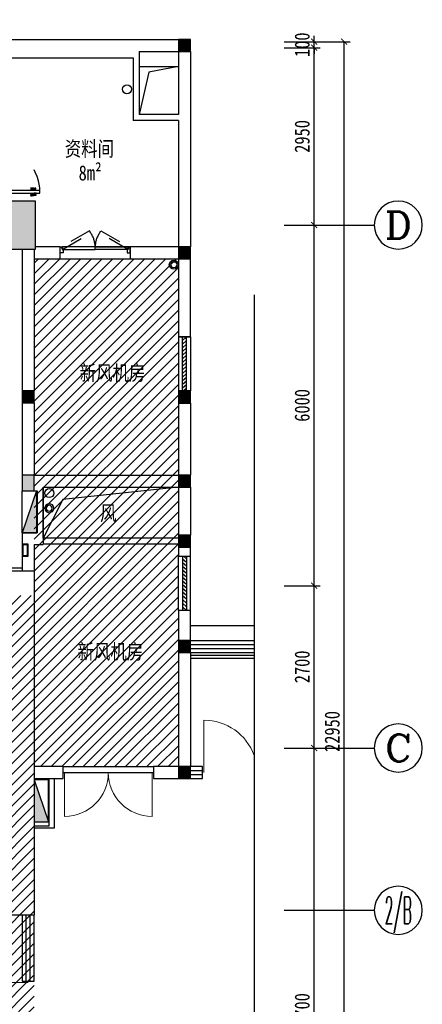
# Model space of a CAD drawing. Header units: millimetres. Extents: x -539149 to -534375, y 505028 to 505469.
# Tile 46 of 135: x -536948 to -536881, y 505205 to 505369. Entities that reach past the tile are written whole.
import ezdxf
from ezdxf.enums import TextEntityAlignment as Align

# ---------------------------------------------------------------- set-up
doc = ezdxf.new("R2010")
doc.units = ezdxf.units.MM
doc.header["$LTSCALE"] = 10
doc.linetypes.add('ACAD_ISO03W100', pattern=[30, 12, -18])
doc.layers.get('Defpoints').update_dxf_attribs({"color": 8})
for name, color, linetype in [('-排水立管', 41, 'Continuous'), ('-消火栓', 242, 'Continuous'), ('-给水立管', 221, 'Continuous'), ('-雨水立管', 113, 'Continuous'), ('1-风洞', 21, 'Continuous'), ('A-建筑-原墙体', 2, 'Continuous'), ('A-建筑-柱子、剪力墙', 251, 'Continuous'), ('A-建筑-楼梯', 9, 'Continuous'), ('A-建筑-窗户', 4, 'Continuous'), ('A-建筑-轴号', 3, 'Continuous'), ('AXIS_TEXT', 50, 'Continuous'), ('B-平面-到顶装饰造型线', 6, 'Continuous'), ('B-平面-完成面造型线', 6, 'Continuous'), ('B-平面-尺寸', 8, 'Continuous'), ('B-平面-门', 4, 'Continuous'), ('B-平面-门洞线', 8, 'Continuous'), ('E-填充', 251, 'Continuous'), ('E-文本', 7, 'Continuous'), ('LVTRY', 8, 'Continuous'), ('Q-立面-填充', 251, 'Continuous'), ('WINDOW', 12, 'Continuous'), ('wm', 7, 'Continuous'), ('水管', 8, 'Continuous'), ('防护栏杆', 3, 'Continuous')]:
    doc.layers.add(name, color=color, linetype=linetype)
doc.styles.add('_TCH_AXIS', font='COMPLEX', dxfattribs={"bigfont": 'GBCBIG'})
doc.styles.add('CCD_DIM', font='txt', dxfattribs={"width": 0.8})
doc.styles.add('COMPLEX', font='COMPLEX')
doc.styles.add('宋体', font='txt', dxfattribs={"width": 1.1})
doc.dimstyles.new('1-1', dxfattribs={"dimscale": 0, "dimtxt": 2.5, "dimasz": 1, "dimexe": 1, "dimexo": 1, "dimgap": 0.75, "dimtad": 1, "dimdec": 0, "dimrnd": 0.005, "dimzin": 0, "dimdsep": 46, "dimtxsty": 'CCD_DIM', "dimblk": 'ARCHTICK', "dimcen": 0.13, "dimclrd": 44, "dimclre": 44, "dimclrt": 50, "dimadec": 0, "dimazin": 0, "dimtfac": 1, "dimtdec": 0, "dimtix": 1, "dimtmove": 2, "dimatfit": 3, "dimldrblk": 'HBA_Leader_Dot', "dimfxl": 5, "dimfxlon": 1, "dimtvp": 1, "dimtolj": 1, "dimtzin": 0, "dimarcsym": 0})

# ---------------------------------------------------------------- blocks, each defined once
blk = doc.blocks.new('YL')
at = {"layer": '水管'}
for radius in [75, 50]:
    blk.add_circle((0, 0), radius, dxfattribs=at)
blk = doc.blocks.new('WL')
at = {"layer": '-排水立管'}
for radius in [75, 50]:
    blk.add_circle((0, 0), radius, dxfattribs=at)
blk = doc.blocks.new('$TwtSys$00000434')
for p, q in [((-0.5, 0.5), (-0.5, -0.5)), ((-0.5, -0.5), (0.5, 0.5)), ((0.5, 0.5), (-0.5, 0.5)), ((0.5, -0.5), (0.5, 0.5)), ((-0.5, -0.5), (0.5, -0.5))]:
    blk.add_line(p, q)
blk.add_solid([(0.5, -0.5), (0.5, 0.5), (-0.5, -0.5)])
blk = doc.blocks.new('_ArchTick')
at = {"color": 0, "linetype": 'ByBlock', "const_width": 0.15}
blk.add_lwpolyline([(-0.5, -0.5), (0.5, 0.5)], dxfattribs=at)
blk = doc.blocks.new('HBA_Leader_Dot')
at = {"color": 0, "linetype": 'ByBlock'}
blk.add_line((-5, 0), (-10, 0), dxfattribs=at)
at = {"color": 0, "linetype": 'ByBlock', "const_width": 5}
blk.add_lwpolyline([(-2.5, 0, 1), (2.5, 0, 1)], format="xyb", close=True, dxfattribs=at)
blk = doc.blocks.new('*D71')
at = {"layer": 'B-平面-尺寸', "color": 44, "lineweight": -2, "ltscale": 0.01, "transparency": 16777216}
for p, q in [((-536898.75, 505365.2), (-536898.75, 505366.2)), ((-536903.75, 505365.2), (-536897.75, 505365.2)), ((-536903.75, 505364.2), (-536897.75, 505364.2)), ((-536898.75, 505364.2), (-536898.75, 505365.2)), ((-536898.75, 505364.2), (-536898.75, 505363.2))]:
    blk.add_line(p, q, dxfattribs=at)
at = {"layer": 'Defpoints', "color": 0, "ltscale": 0.01, "transparency": 16777216}
for p in [(-536908.75, 505365.2), (-536908.75, 505364.2), (-536898.75, 505365.2)]:
    blk.add_point(p, dxfattribs=at)
at = {"layer": 'B-平面-尺寸', "color": 44, "lineweight": -2, "ltscale": 0.01, "transparency": 16777216}
for p, rotation in [((-536898.75, 505365.2), 270), ((-536898.75, 505364.2), 90)]:
    blk.add_blockref('_ArchTick', p, dxfattribs=dict(at, rotation=rotation))
at = {"layer": 'B-平面-尺寸', "color": 50, "ltscale": 0.01, "transparency": 16777216, "insert": (-536900.75, 505364.7), "char_height": 2.5, "attachment_point": 5, "rotation": 90, "style": 'CCD_DIM'}
blk.add_mtext('\\A1;100', dxfattribs=at)
blk = doc.blocks.new('sdtst')
at = {"layer": 'B-平面-门', "color": 8}
for p, q in [((862, -131), (873, -131)), ((987, -131), (976, -131)), ((862, -214), (862, -198)), ((873, -214), (862, -214)), ((873, -214), (873, -198)), ((885, -198), (885, -214)), ((890, -198), (886, -198)), ((890, -214), (886, -214)), ((890, -197), (890, -215)), ((892, -196), (891, -196)), ((891, -216), (892, -216)), ((893, -190), (893, -222)), ((895, -188), (902, -188)), ((902, -224), (895, -224)), ((902, -224), (902, -188)), ((954, -188), (947, -188)), ((947, -224), (947, -188)), ((947, -224), (954, -224)), ((956, -190), (956, -222)), ((958, -196), (958, -196)), ((958, -216), (958, -216)), ((959, -197), (959, -215)), ((959, -198), (964, -198)), ((959, -214), (964, -214)), ((964, -198), (964, -214)), ((976, -214), (976, -198)), ((976, -214), (987, -214)), ((987, -214), (987, -198))]:
    blk.add_line(p, q, dxfattribs=at)
for points in [[(862, -133, 0.28759), (860, -137, -0.060586), (861, -144, 0.212877), (862, -145)], [(873, -133, -0.28759), (875, -137, 0.060586), (874, -144, -0.212877), (874, -145)], [(976, -133, 0.28759), (974, -137, -0.060586), (975, -144, 0.212877), (976, -145)], [(987, -133, -0.28759), (989, -137, 0.060586), (988, -144, -0.212877), (988, -145)], [(885, -198, -0.34884), (884, -200), (873, -200)], [(885, -213, 0.311671), (884, -211), (873, -211)], [(964, -198, 0.34884), (966, -200), (976, -200)], [(964, -213, -0.311671), (966, -211), (976, -211)]]:
    blk.add_lwpolyline(points, format="xyb", dxfattribs=at)
for centre, radius, start, end in [((1143, -153), 282, 175.4225, 185.8484), ((592, -153), 282, 354.1516, 4.5775), ((1257, -153), 282, 175.4225, 185.8484), ((706, -153), 282, 354.1516, 4.5775), ((846, -189), 17.8, 331.9616, 23.8225), ((809, -188), 54.2, 349.8433, 6.2557), ((889, -189), 17.8, 156.1775, 208.0384), ((926, -188), 54.2, 173.7443, 190.1567), ((220, -162), 654, 356.8799, 356.8872), ((886, -198), 0.201, 90, 180), ((886, -214), 0.201, 180, 270), ((891, -197), 1.01, 90, 180), ((891, -215), 1.01, 180, 270), ((892, -194), 1.61, 270, 0), ((892, -217), 1.61, 0, 90), ((895, -190), 2.01, 90, 180), ((895, -222), 2.01, 180, 270), ((954, -190), 2.01, 0, 90), ((954, -222), 2.01, 270, 0), ((958, -194), 1.61, 180, 270), ((958, -217), 1.61, 90, 180), ((958, -197), 1.01, 0, 90), ((958, -215), 1.01, 270, 0), ((964, -198), 0.201, 0, 90), ((964, -214), 0.201, 270, 0), ((923, -188), 54.2, 349.8433, 6.2557), ((961, -189), 17.8, 331.9616, 23.8225), ((1630, -162), 654, 183.1128, 183.1201), ((1003, -189), 17.8, 156.1775, 208.0384), ((1041, -188), 54.2, 173.7443, 190.1567)]:
    blk.add_arc(centre, radius, start, end, dxfattribs=at)
blk = doc.blocks.new('*E73')
at = {"layer": 'B-平面-到顶装饰造型线', "color": 6}
for points in [[(0, 36), (-45, 36), (-45, 41), (-50, 41), (-50, 51), (-40, 51), (-40, 151), (-50, 151), (-50, 161), (-45, 161), (-45, 166), (10, 166), (10, 81), (0, 81)], [(820, 36), (865, 36), (865, 41), (870, 41), (870, 51), (860, 51), (860, 151), (870, 151), (870, 161), (865, 161), (865, 166), (810, 166), (810, 81), (820, 81)]]:
    blk.add_lwpolyline(points, close=True, dxfattribs=at)
at = {"layer": 'B-平面-门', "color": 4}
blk.add_lwpolyline([(0, -784), (45, -784), (45, 36), (0, 36)], close=True, dxfattribs=at)
at = {"layer": 'B-平面-门', "color": 8, "linetype": 'ACAD_ISO03W100', "ltscale": 3}
blk.add_arc((1, 33), 819, 273.0785, 0.1536, dxfattribs=at)
at = {"layer": 'B-平面-门洞线', "color": 8}
for p, q in [((10, 166), (810, 166)), ((0, 36), (820, 36))]:
    blk.add_line(p, q, dxfattribs=at)
at = {"layer": 'B-平面-门'}
blk.add_blockref('sdtst', (-902, -500), dxfattribs=at)
blk = doc.blocks.new('_FZH')
at = {"layer": 'A-建筑-原墙体'}
blk.add_lwpolyline([(-0.5, -0.5), (0.5, -0.5), (0.5, 0.5), (-0.5, 0.5)], close=True, dxfattribs=at)
at = {"layer": 'A-建筑-柱子、剪力墙'}
blk.add_solid([(-0.5, -0.5), (0.5, -0.5), (-0.5, 0.5), (0.5, 0.5)], dxfattribs=at)
blk = doc.blocks.new('_AXISO')
blk.add_circle((0, 0), 0.5)
at = {"layer": 'AXIS_TEXT', "style": 'COMPLEX', "width": 1.041667}
blk.add_attdef('A', text='', height=0.56, dxfattribs=at).set_placement((-0.25, -0.28), (0.25, -0.28), align=Align.FIT)

msp = doc.modelspace()

# ---------------------------------------------------------------- hatches: boundary and pattern name
at = {"layer": 'E-填充', "ltscale": 0.01}
for points in [[(-536921.373, 505365.599), (-536921.373, 505363.599), (-536919.373, 505363.599), (-536919.373, 505365.599)], [(-536921.373, 505331.099), (-536921.373, 505329.099), (-536919.373, 505329.099), (-536919.373, 505331.099)], [(-536947.373, 505307.103), (-536947.373, 505305.103), (-536945.373, 505305.103), (-536945.373, 505307.103)], [(-536921.373, 505307.097), (-536921.373, 505305.097), (-536919.373, 505305.097), (-536919.373, 505307.097)], [(-536947.373, 505293.099), (-536947.373, 505290.499), (-536945.373, 505290.499), (-536945.373, 505293.099)], [(-536921.373, 505293.099), (-536921.373, 505291.099), (-536919.373, 505291.099), (-536919.373, 505293.099)], [(-536921.373, 505283.099), (-536921.373, 505281.099), (-536919.373, 505281.099), (-536919.373, 505283.099)], [(-536921.373, 505265.599), (-536921.373, 505263.599), (-536919.373, 505263.599), (-536919.373, 505265.599)], [(-536921.373, 505244.599), (-536921.373, 505242.599), (-536919.373, 505242.599), (-536919.373, 505244.599)]]:
    msp.add_hatch(color=256, dxfattribs=at).paths.add_polyline_path(points)
at = {"layer": 'Q-立面-填充', "ltscale": 0.005}
h = msp.add_hatch(dxfattribs=at)
h.set_pattern_fill('ANSI31', color=256, scale=1000, style=0)
h.set_pattern_definition([(45, (-537035.0732, 505160.8987), (-0.8838835, 0.8838835), [])])
h.paths.add_polyline_path([(-537035.073, 505160.899), (-537035.073, 505273.099), (-536945.373, 505273.099), (-536945.373, 505329.099), (-536921.373, 505329.099), (-536921.373, 505244.599), (-536945.373, 505244.599), (-536945.373, 505160.899)])

# ---------------------------------------------------------------- linework, layer by layer
at = {"layer": '-给水立管', "ltscale": 0.01}
msp.add_circle((-536942.873, 505290.099, 0.069), 0.75, dxfattribs=at)
at = {"ltscale": 0.01}
for p, q in [((-536927.873, 505361.099, 0.069), (-536921.373, 505361.099, 0.069)), ((-536921.373, 505361.099, 0.069), (-536926.273, 505360.123, 0.069)), ((-536926.273, 505360.123, 0.069), (-536927.873, 505353.099, 0.069))]:
    msp.add_line(p, q, dxfattribs=at)
at = {"color": 0, "ltscale": 0.01, "extrusion": (0, 0, -1)}
for p, q in [((-536919.373, 505316.097, 0.069), (-536921.373, 505316.097, 0.069)), ((-536921.373, 505316.097, 0.069), (-536921.373, 505307.097, 0.069)), ((-536920.707, 505307.097, 0.069), (-536920.707, 505316.097, 0.069)), ((-536920.04, 505316.097, 0.069), (-536920.707, 505315.52, 0.069)), ((-536920.04, 505315.485, 0.069), (-536920.707, 505314.908, 0.069)), ((-536920.04, 505307.097, 0.069), (-536920.04, 505316.097, 0.069)), ((-536919.373, 505316.097, 0.069), (-536919.373, 505307.097, 0.069)), ((-536920.04, 505314.873, 0.069), (-536920.707, 505314.297, 0.069)), ((-536920.04, 505314.262, 0.069), (-536920.707, 505313.685, 0.069)), ((-536920.04, 505313.65, 0.069), (-536920.707, 505313.073, 0.069)), ((-536920.04, 505313.038, 0.069), (-536920.707, 505312.461, 0.069)), ((-536920.04, 505312.426, 0.069), (-536920.707, 505311.849, 0.069)), ((-536920.04, 505311.814, 0.069), (-536920.707, 505311.237, 0.069)), ((-536920.04, 505311.202, 0.069), (-536920.707, 505310.625, 0.069)), ((-536920.04, 505310.59, 0.069), (-536920.707, 505310.013, 0.069)), ((-536920.04, 505309.978, 0.069), (-536920.707, 505309.401, 0.069)), ((-536920.04, 505309.366, 0.069), (-536920.707, 505308.789, 0.069)), ((-536920.04, 505308.754, 0.069), (-536920.707, 505308.177, 0.069)), ((-536921.373, 505307.097, 0.069), (-536919.373, 505307.097, 0.069)), ((-536920.04, 505308.142, 0.069), (-536920.707, 505307.565, 0.069)), ((-536920.04, 505307.53, 0.069), (-536920.54, 505307.097, 0.069))]:
    msp.add_line(p, q, dxfattribs=at)
at = {"color": 0, "ltscale": 0.01}
for p, q in [((-536921.373, 505279.599, 0.069), (-536919.373, 505279.599, 0.069)), ((-536921.373, 505270.599, 0.069), (-536921.373, 505279.599, 0.069)), ((-536920.707, 505279.599, 0.069), (-536920.707, 505270.599, 0.069)), ((-536920.04, 505278.554, 0.069), (-536920.707, 505279.131, 0.069)), ((-536920.04, 505279.166, 0.069), (-536920.54, 505279.599, 0.069)), ((-536920.04, 505279.599, 0.069), (-536920.04, 505270.599, 0.069)), ((-536919.373, 505270.599, 0.069), (-536919.373, 505279.599, 0.069)), ((-536920.04, 505277.942, 0.069), (-536920.707, 505278.519, 0.069)), ((-536920.04, 505277.33, 0.069), (-536920.707, 505277.907, 0.069)), ((-536920.04, 505276.718, 0.069), (-536920.707, 505277.295, 0.069)), ((-536920.04, 505276.106, 0.069), (-536920.707, 505276.683, 0.069)), ((-536920.04, 505275.494, 0.069), (-536920.707, 505276.071, 0.069)), ((-536920.04, 505274.882, 0.069), (-536920.707, 505275.459, 0.069)), ((-536920.04, 505274.27, 0.069), (-536920.707, 505274.847, 0.069)), ((-536920.04, 505273.658, 0.069), (-536920.707, 505274.235, 0.069)), ((-536920.04, 505273.046, 0.069), (-536920.707, 505273.623, 0.069)), ((-536920.04, 505272.434, 0.069), (-536920.707, 505273.011, 0.069)), ((-536920.04, 505271.822, 0.069), (-536920.707, 505272.399, 0.069)), ((-536920.04, 505271.211, 0.069), (-536920.707, 505271.787, 0.069)), ((-536920.04, 505270.599, 0.069), (-536920.707, 505271.176, 0.069)), ((-536919.373, 505270.599, 0.069), (-536921.373, 505270.599, 0.069))]:
    msp.add_line(p, q, dxfattribs=at)
at = {"color": 1, "ltscale": 0.01, "elevation": 0.069}
msp.add_lwpolyline([(-536908.751, 505323.106), (-536908.751, 505195.586), (-536904.383, 505192.509), (-536913.488, 505192.509), (-536908.751, 505189.87), (-536908.751, 505128.831)], dxfattribs=at)
at = {"layer": '1-风洞', "ltscale": 0.01}
for p, q in [((-536921.373, 505291.099, 0.069), (-536940.58, 505289.06, 0.069)), ((-536940.58, 505289.06, 0.069), (-536943.873, 505282.599, 0.069))]:
    msp.add_line(p, q, dxfattribs=at)
at = {"layer": '1-风洞', "ltscale": 0.01, "elevation": 0.069}
msp.add_lwpolyline([(-536943.873, 505291.099), (-536921.373, 505291.099), (-536921.373, 505282.599), (-536943.873, 505282.599)], close=True, dxfattribs=at)
at = {"layer": 'A-建筑-原墙体', "ltscale": 0.01}
for p, q in [((-536951.773, 505365.599, 0.069), (-536928.273, 505365.599, 0.069)), ((-536928.273, 505365.599, 0.069), (-536921.373, 505365.599, 0.069)), ((-536921.373, 505365.599, 0.069), (-536921.373, 505363.599, 0.069)), ((-536919.373, 505365.599, 0.069), (-536921.373, 505365.599, 0.069)), ((-536919.373, 505363.599, 0.069), (-536919.373, 505365.599, 0.069)), ((-536927.873, 505363.599, 0.069), (-536927.873, 505353.099, 0.069)), ((-536927.873, 505363.599, 0.069), (-536921.373, 505363.599, 0.069)), ((-536921.373, 505363.599, 0.069), (-536921.373, 505353.099, 0.069)), ((-536921.373, 505363.599, 0.069), (-536919.373, 505363.599, 0.069)), ((-536919.373, 505363.599, 0.069), (-536919.373, 505352.599, 0.069)), ((-536951.773, 505362.499, 0.069), (-536928.873, 505362.499, 0.069)), ((-536928.873, 505362.499, 0.069), (-536928.873, 505352.099, 0.069)), ((-536921.373, 505353.099, 0.069), (-536927.873, 505353.099, 0.069)), ((-536921.373, 505352.099, 0.069), (-536928.873, 505352.099, 0.069)), ((-536921.373, 505352.099, 0.069), (-536921.373, 505331.099, 0.069)), ((-536919.373, 505352.599, 0.069), (-536919.373, 505331.099, 0.069)), ((-536947.373, 505330.699, 0.069), (-536947.373, 505307.103, 0.069)), ((-536945.373, 505330.699, 0.069), (-536945.373, 505307.103, 0.069)), ((-536941.073, 505331.099, 0.069), (-536945.173, 505331.099, 0.069)), ((-536941.073, 505329.099, 0.069), (-536941.073, 505331.099, 0.069)), ((-536921.373, 505331.099, 0.069), (-536929.373, 505331.099, 0.069)), ((-536929.373, 505331.099, 0.069), (-536929.373, 505329.099, 0.069)), ((-536921.373, 505331.099, 0.069), (-536921.373, 505329.099, 0.069)), ((-536919.373, 505331.099, 0.069), (-536921.373, 505331.099, 0.069)), ((-536919.373, 505329.099, 0.069), (-536919.373, 505331.099, 0.069)), ((-536945.373, 505329.099, 0.069), (-536941.073, 505329.099, 0.069)), ((-536929.373, 505329.099, 0.069), (-536921.373, 505329.099, 0.069)), ((-536921.373, 505329.099, 0.069), (-536921.373, 505316.097, 0.069)), ((-536921.373, 505329.099, 0.069), (-536919.373, 505329.099, 0.069)), ((-536919.373, 505316.097, 0.069), (-536919.373, 505329.099, 0.069)), ((-536921.373, 505316.097, 0.069), (-536919.373, 505316.097, 0.069)), ((-536947.373, 505307.103, 0.069), (-536947.373, 505305.103, 0.069)), ((-536945.373, 505307.103, 0.069), (-536947.373, 505307.103, 0.069)), ((-536945.373, 505305.103, 0.069), (-536945.373, 505307.103, 0.069)), ((-536921.373, 505307.097, 0.069), (-536921.373, 505305.097, 0.069)), ((-536919.373, 505307.097, 0.069), (-536921.373, 505307.097, 0.069)), ((-536919.373, 505305.097, 0.069), (-536919.373, 505307.097, 0.069)), ((-536947.373, 505305.103, 0.069), (-536945.373, 505305.103, 0.069)), ((-536947.373, 505305.103, 0.069), (-536947.373, 505293.099, 0.069)), ((-536945.373, 505305.103, 0.069), (-536945.373, 505293.099, 0.069)), ((-536921.373, 505305.097, 0.069), (-536919.373, 505305.097, 0.069)), ((-536921.373, 505305.097, 0.069), (-536921.373, 505293.099, 0.069)), ((-536919.373, 505305.097, 0.069), (-536919.373, 505293.099, 0.069)), ((-536947.373, 505293.099, 0.069), (-536947.373, 505290.499, 0.069)), ((-536945.373, 505293.099, 0.069), (-536947.373, 505293.099, 0.069)), ((-536945.373, 505293.099, 0.069), (-536944.373, 505293.099, 0.069)), ((-536945.373, 505290.499, 0.069), (-536945.373, 505293.099, 0.069)), ((-536944.373, 505293.099, 0.069), (-536921.373, 505293.099, 0.069)), ((-536921.373, 505293.099, 0.069), (-536921.373, 505291.099, 0.069)), ((-536919.373, 505293.099, 0.069), (-536921.373, 505293.099, 0.069)), ((-536919.373, 505291.099, 0.069), (-536919.373, 505293.099, 0.069)), ((-536947.373, 505290.499, 0.069), (-536945.373, 505290.499, 0.069)), ((-536945.373, 505290.499, 0.069), (-536944.873, 505290.499, 0.069)), ((-536944.873, 505290.499, 0.069), (-536944.873, 505283.499, 0.069)), ((-536943.873, 505291.099, 0.069), (-536943.873, 505281.573, 0.069)), ((-536943.873, 505291.099, 0.069), (-536921.373, 505291.099, 0.069)), ((-536921.373, 505291.099, 0.069), (-536921.373, 505283.099, 0.069)), ((-536921.373, 505291.099, 0.069), (-536919.373, 505291.099, 0.069)), ((-536919.373, 505291.099, 0.069), (-536919.373, 505283.099, 0.069)), ((-536947.373, 505283.499, 0.069), (-536944.873, 505283.499, 0.069)), ((-536947.373, 505283.499, 0.069), (-536947.373, 505277.099, 0.069)), ((-536921.373, 505283.099, 0.069), (-536921.373, 505281.099, 0.069)), ((-536919.373, 505283.099, 0.069), (-536921.373, 505283.099, 0.069)), ((-536919.373, 505281.099, 0.069), (-536919.373, 505283.099, 0.069)), ((-536945.373, 505281.573, 0.069), (-536943.873, 505281.573, 0.069)), ((-536945.373, 505281.573, 0.069), (-536945.373, 505277.099, 0.069)), ((-536921.373, 505281.099, 0.069), (-536919.373, 505281.099, 0.069)), ((-536921.373, 505281.099, 0.069), (-536921.373, 505279.599, 0.069)), ((-536919.373, 505279.599, 0.069), (-536919.373, 505281.099, 0.069)), ((-536921.373, 505279.599, 0.069), (-536919.373, 505279.599, 0.069)), ((-536945.373, 505277.099, 0.069), (-536967.773, 505277.099, 0.069)), ((-536945.373, 505277.099, 0.069), (-536945.373, 505243.599, 0.069)), ((-536919.373, 505270.599, 0.069), (-536921.373, 505270.599, 0.069)), ((-536921.373, 505270.599, 0.069), (-536921.373, 505265.599, 0.069)), ((-536919.373, 505265.599, 0.069), (-536919.373, 505270.599, 0.069)), ((-536921.373, 505265.599, 0.069), (-536921.373, 505263.599, 0.069)), ((-536919.373, 505265.599, 0.069), (-536921.373, 505265.599, 0.069)), ((-536919.373, 505263.599, 0.069), (-536919.373, 505265.599, 0.069)), ((-536921.373, 505263.599, 0.069), (-536919.373, 505263.599, 0.069)), ((-536921.373, 505263.599, 0.069), (-536921.373, 505244.599, 0.069)), ((-536919.373, 505263.599, 0.069), (-536919.373, 505244.599, 0.069)), ((-536940.529, 505244.599, 0.069), (-536945.373, 505244.599, 0.069)), ((-536940.529, 505242.599, 0.069), (-536940.529, 505244.599, 0.069)), ((-536921.373, 505244.599, 0.069), (-536925.529, 505244.599, 0.069)), ((-536925.529, 505244.599, 0.069), (-536925.529, 505242.599, 0.069)), ((-536921.373, 505244.599, 0.069), (-536921.373, 505242.599, 0.069)), ((-536919.373, 505244.599, 0.069), (-536921.373, 505244.599, 0.069)), ((-536919.373, 505242.599, 0.069), (-536919.373, 505244.599, 0.069)), ((-536945.373, 505243.599, 0.069), (-536945.373, 505219.899, 0.069)), ((-536945.373, 505242.599, 0.069), (-536940.529, 505242.599, 0.069)), ((-536925.529, 505242.599, 0.069), (-536921.373, 505242.599, 0.069)), ((-536921.373, 505242.599, 0.069), (-536919.373, 505242.599, 0.069)), ((-536945.373, 505219.899, 0.069), (-536949.773, 505219.899, 0.069))]:
    msp.add_line(p, q, dxfattribs=at)
msp.add_circle((-536929.923, 505357.299, 0.069), 0.75, dxfattribs=at)
at = {"layer": 'A-建筑-楼梯', "ltscale": 0.01}
msp.add_line((-536940.529, 505243.599, 0.069), (-536925.529, 505243.599, 0.069), dxfattribs=at)
at = {"layer": 'A-建筑-窗户', "ltscale": 0.01}
for p, q in [((-536917.373, 505244.599, 0.069), (-536919.373, 505244.599, 0.069)), ((-536917.373, 505242.599, 0.069), (-536917.373, 505244.599, 0.069)), ((-536919.373, 505243.932, 0.069), (-536917.373, 505243.932, 0.069)), ((-536919.373, 505243.265, 0.069), (-536917.373, 505243.265, 0.069)), ((-536919.373, 505242.599, 0.069), (-536917.373, 505242.599, 0.069)), ((-536947.373, 505219.899, 0.069), (-536947.373, 505208.899, 0.069)), ((-536946.707, 505208.899, 0.069), (-536946.707, 505219.899, 0.069)), ((-536946.04, 505208.899, 0.069), (-536946.04, 505219.899, 0.069)), ((-536945.373, 505208.899, 0.069), (-536945.373, 505219.899, 0.069)), ((-536947.373, 505208.899, 0.069), (-536945.373, 505208.899, 0.069))]:
    msp.add_line(p, q, dxfattribs=at)
at = {"layer": 'A-建筑-轴号', "ltscale": 0.01}
for p, q in [((-536903.751, 505334.699, 0.069), (-536888.751, 505334.699, 0.069)), ((-536903.751, 505247.699, 0.069), (-536888.751, 505247.699, 0.069)), ((-536903.751, 505220.699, 0.069), (-536888.751, 505220.699, 0.069))]:
    msp.add_line(p, q, dxfattribs=at)
at = {"layer": 'B-平面-完成面造型线', "ltscale": 0.01}
msp.add_line((-536947.373, 505277.599, 0.069), (-536992.773, 505277.599, 0.069), dxfattribs=at)
at = {"layer": 'B-平面-完成面造型线', "ltscale": 0.01, "elevation": 0.069}
for points in [[(-536940.673, 505331.099), (-536940.673, 505330.599), (-536940.573, 505330.599), (-536940.573, 505330.099), (-536941.073, 505330.099), (-536941.073, 505331.099), (-536940.673, 505331.099)], [(-536929.773, 505331.099), (-536929.773, 505330.599), (-536929.873, 505330.599), (-536929.873, 505330.099), (-536929.373, 505330.099), (-536929.373, 505331.099), (-536929.773, 505331.099)]]:
    msp.add_lwpolyline(points, dxfattribs=at)
for points in [[(-536947.373, 505281.599), (-536947.373, 505279.599), (-536946.373, 505279.599), (-536946.373, 505281.599)], [(-536947.273, 505281.499), (-536947.273, 505279.699), (-536946.473, 505279.699), (-536946.473, 505281.499)]]:
    msp.add_lwpolyline(points, close=True, dxfattribs=at)
at = {"layer": 'B-平面-门', "lineweight": 13, "ltscale": 0.01, "extrusion": (0, 0, -1)}
for p, q in [((-536917.103, 505243.599, 0.069), (-536917.103, 505252.329, 0.069)), ((-536946.373, 505208.674, 0.069), (-536953.048, 505208.674, 0.069))]:
    msp.add_line(p, q, dxfattribs=at)
at = {"layer": 'B-平面-门', "lineweight": 13, "ltscale": 0.01}
for p, q in [((-536940.304, 505243.599, 0.069), (-536940.304, 505236.324, 0.069)), ((-536925.754, 505243.599, 0.069), (-536925.754, 505236.324, 0.069))]:
    msp.add_line(p, q, dxfattribs=at)
at = {"layer": 'B-平面-门', "color": 8, "linetype": 'ACAD_ISO03W100', "ltscale": 0.03, "elevation": 0.069}
for points in [[(-536936.178, 505333.763), (-536940.898, 505331.038), (-536940.673, 505330.649), (-536935.953, 505333.374)], [(-536934.268, 505333.763), (-536929.548, 505331.038), (-536929.773, 505330.649), (-536934.493, 505333.374)]]:
    msp.add_lwpolyline(points, close=True, dxfattribs=at)
at = {"layer": 'B-平面-门', "ltscale": 0.01, "elevation": 0.069}
for points in [[(-536935.223, 505331.099), (-536940.673, 505331.099), (-536940.673, 505330.649), (-536935.223, 505330.649)], [(-536935.223, 505331.099), (-536929.773, 505331.099), (-536929.773, 505330.649), (-536935.223, 505330.649)]]:
    msp.add_lwpolyline(points, close=True, dxfattribs=at)
at = {"layer": 'B-平面-门', "color": 8, "linetype": 'ACAD_ISO03W100', "ltscale": 0.03}
for centre, start, end in [((-536939.323, 505331.038, 0.069), 0.85361, 34.73447), ((-536931.124, 505331.038, 0.069), 145.26553, 179.14639)]:
    msp.add_arc(centre, 4.1, start, end, dxfattribs=at)
at = {"layer": 'B-平面-门', "lineweight": 13, "ltscale": 0.01, "extrusion": (0, 0, -1)}
for centre, radius, start, end in [((536917.094, 505243.471, -0.069), 8.858, 89.9403, 160.36111), ((536946.282, 505208.182, -0.069), 6.784, 270.76985, 4.15578)]:
    msp.add_arc(centre, radius, start, end, dxfattribs=at)
at = {"layer": 'B-平面-门', "lineweight": 13, "ltscale": 0.01}
for centre, start, end in [((-536940.304, 505243.599, 0.069), 270, 0), ((-536925.754, 505243.599, 0.069), 180, 270)]:
    msp.add_arc(centre, 7.275, start, end, dxfattribs=at)
at = {"layer": 'B-平面-门洞线', "ltscale": 0.01}
for p, q in [((-536929.773, 505331.099, 0.069), (-536940.673, 505331.099, 0.069)), ((-536941.073, 505329.099, 0.069), (-536929.373, 505329.099, 0.069))]:
    msp.add_line(p, q, dxfattribs=at)
at = {"layer": 'LVTRY', "ltscale": 0.01}
for p, q in [((-536942.873, 505234.683, 0.069), (-536942.873, 505242.599, 0.069)), ((-536941.973, 505234.399, 0.069), (-536941.973, 505242.599, 0.069)), ((-536942.873, 505234.683, 0.069), (-536945.373, 505234.683, 0.069)), ((-536945.373, 505234.399, 0.069), (-536941.973, 505234.399, 0.069))]:
    msp.add_line(p, q, dxfattribs=at)
at = {"layer": 'WINDOW', "ltscale": 0.01}
for p, q in [((-536919.373, 505268.099, 0.069), (-536908.751, 505268.099, 0.069)), ((-536919.373, 505265.599, 0.069), (-536908.751, 505265.599, 0.069)), ((-536919.373, 505264.932, 0.069), (-536908.751, 505264.932, 0.069)), ((-536919.373, 505264.265, 0.069), (-536908.751, 505264.265, 0.069)), ((-536919.373, 505263.599, 0.069), (-536908.751, 505263.599, 0.069)), ((-536940.529, 505244.599, 0.069), (-536925.529, 505244.599, 0.069)), ((-536945.373, 505219.899, 0.069), (-536947.373, 505219.899, 0.069))]:
    msp.add_line(p, q, dxfattribs=at)
at = {"layer": 'wm', "ltscale": 0.01}
for p, q in [((-536921.373, 505282.599, 0.069), (-536943.873, 505282.599, 0.069)), ((-536921.373, 505281.599, 0.069), (-536943.873, 505281.599, 0.069))]:
    msp.add_line(p, q, dxfattribs=at)
at = {"layer": '防护栏杆', "ltscale": 0.01}
for p, q in [((-536908.751, 505263.099, 0.069), (-536919.373, 505263.099, 0.069)), ((-536908.751, 505262.599, 0.069), (-536919.373, 505262.599, 0.069))]:
    msp.add_line(p, q, dxfattribs=at)

# ---------------------------------------------------------------- block references
at = {"layer": '-排水立管', "ltscale": 0.01, "xscale": 0.01, "yscale": 0.01, "zscale": 0.01}
msp.add_blockref('WL', (-536922.123, 505328.098, 0.069), dxfattribs=at)
at = {"layer": '-消火栓', "ltscale": 0.01, "yscale": 2.4}
for p, xscale, zscale, rotation in [((-536946.173, 505286.999, 0.069), -7.000000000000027, 7, 89.9999949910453), ((-536944.173, 505238.899, 0.069), 7.000000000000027, 7.000000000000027, 270.0000050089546)]:
    msp.add_blockref('$TwtSys$00000434', p, dxfattribs=dict(at, xscale=xscale, zscale=zscale, rotation=rotation))
at = {"layer": '-雨水立管', "ltscale": 0.01, "xscale": -0.00999975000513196, "yscale": 0.009999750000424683, "zscale": 0.01, "rotation": 304.4282512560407}
msp.add_blockref('YL', (-536942.873, 505287.599, 0.069), dxfattribs=at)
msp.add_blockref('YL', (-536942.873, 505287.599, 0.069), dxfattribs=at)
at = {"ltscale": 0.01, "xscale": 0.01, "yscale": 0.01, "zscale": 0.01, "rotation": 90}
msp.add_blockref('*E73', (-536952.267, 505339.999, 0.069), dxfattribs=at)
at = {"layer": 'A-建筑-原墙体', "ltscale": 0.01, "xscale": 8, "yscale": 8, "zscale": 8}
msp.add_blockref('_FZH', (-536949.173, 505334.699, 0.069), dxfattribs=at)
at = {"layer": 'A-建筑-轴号', "ltscale": 0.01}
ref = msp.add_blockref('_AXISO', (-536884.751, 505334.699, 0.069), dxfattribs=dict(at, xscale=-8, yscale=8, zscale=8))
ref.add_attrib('A', 'D', dxfattribs={"layer": 'AXIS_TEXT', "height": 4.525, "style": '_TCH_AXIS', "width": 1.235294}).set_placement((-536887.014, 505332.436, 0.069), (-536882.488, 505332.436, 0.069), align=Align.FIT)
ref = msp.add_blockref('_AXISO', (-536884.751, 505247.699, 0.069), dxfattribs=dict(at, xscale=-8, yscale=8, zscale=8))
ref.add_attrib('A', 'C', dxfattribs={"layer": 'AXIS_TEXT', "height": 4.525, "style": '_TCH_AXIS', "width": 1.4}).set_placement((-536887.014, 505245.436, 0.069), (-536882.488, 505245.436, 0.069), align=Align.FIT)
ref = msp.add_blockref('_AXISO', (-536884.751, 505220.699, 0.069), dxfattribs=dict(at, xscale=-8, yscale=8, zscale=8))
ref.add_attrib('A', '2/B', dxfattribs={"layer": 'AXIS_TEXT', "height": 4.5255, "style": '_TCH_AXIS', "width": 0.355932}).set_placement((-536887.014, 505218.436, 0.069), (-536882.488, 505218.436, 0.069), align=Align.FIT)

# ---------------------------------------------------------------- texts
at = {"layer": 'E-文本', "style": '宋体', "width": 0.8}
for s, p in [('资料间', (-536940.281, 505346.152, 0.069)), ('8m²', (-536937.973, 505342.129, 0.069)), ('新风机房', (-536937.792, 505308.853, 0.069)), ('风', (-536934.395, 505285.536, 0.069)), ('新风机房', (-536938.153, 505262.477, 0.069))]:
    msp.add_text(s, height=2.5, dxfattribs=at).set_placement(p)

# ---------------------------------------------------------------- dimensions: what is measured, and where the dimension line sits
at = {"layer": 'B-平面-尺寸', "ltscale": 0.01}
for p1, p2, distance in [((-536949.273, 505365.599, 0.069), (-536920.273, 505365.599, 0.069), 10), ((-536908.751, 505135.699, 0.069), (-536908.751, 505365.199, 0.069), -15), ((-536908.751, 505334.699, 0.069), (-536908.751, 505364.199, 0.069), -10), ((-536908.751, 505274.699, 0.069), (-536908.751, 505334.699, 0.069), -10), ((-536908.751, 505247.699, 0.069), (-536908.751, 505274.699, 0.069), -10), ((-536908.751, 505160.699, 0.069), (-536908.751, 505247.699, 0.069), -10)]:
    msp.add_aligned_dim(p1=p1, p2=p2, distance=distance, dimstyle='1-1', override={"dimscale": 1, "dimlfac": 100}, dxfattribs=at).render()
dim = msp.add_aligned_dim(p1=(-536908.751, 505364.199, 0.069), p2=(-536908.751, 505365.199, 0.069), distance=-10, dimstyle='1-1', override={"dimscale": 1, "dimlfac": 100}, dxfattribs=at)
dim.commit()
dim.dimension.update_dxf_attribs({"geometry": '*D71', "text_midpoint": (-536900.751, 505364.699, 0.069)})

doc.saveas('drawing.dxf')
